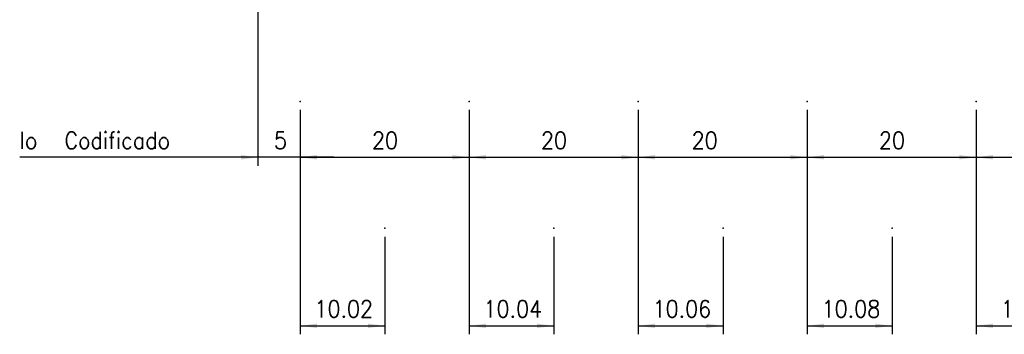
# Model space of a CAD drawing. Header units: inches. Extents: x -1131 to 657, y -1236 to -816.
# Tile 6 of 14: x -1011 to -894, y -1114 to -1076. Entities that reach past the tile are written whole.
import ezdxf

# ---------------------------------------------------------------- set-up
doc = ezdxf.new("R2010")
doc.units = ezdxf.units.IN
doc.layers.add('1', color=7, linetype='Continuous')
doc.styles.add('CONVERTER_11', font='txt.shx', dxfattribs={"width": 0.9})
doc.dimstyles.new('ME10_DIM_21', dxfattribs={"dimtxt": 2, "dimasz": 2, "dimexe": 1, "dimexo": 1, "dimgap": 1, "dimtad": 1, "dimdsep": 46, "dimtxsty": 'CONVERTER_11', "dimsah": 1, "dimcen": 0.09, "dimclrd": 2, "dimclre": 2, "dimclrt": 2, "dimadec": 0, "dimazin": 0, "dimtfac": 1, "dimtdec": 4, "dimtix": 1, "dimtmove": 0, "dimatfit": 3, "dimfxl": 1, "dimtolj": 1, "dimtzin": 0, "dimarcsym": 0})
doc.dimstyles.new('ME10_DIM_22', dxfattribs={"dimtxt": 2, "dimasz": 2, "dimexe": 1, "dimexo": 1, "dimgap": 1, "dimtad": 1, "dimdec": 3, "dimdsep": 46, "dimtxsty": 'CONVERTER_11', "dimsah": 1, "dimcen": 0.09, "dimclrd": 2, "dimclre": 2, "dimclrt": 2, "dimadec": 0, "dimazin": 0, "dimtfac": 1, "dimtdec": 4, "dimtix": 1, "dimtmove": 0, "dimatfit": 3, "dimfxl": 1, "dimtolj": 1, "dimtzin": 0, "dimarcsym": 0})
doc.dimstyles.new('ME10_DIM_23', dxfattribs={"dimtxt": 2, "dimasz": 2, "dimexe": 1, "dimexo": 1, "dimgap": 1, "dimtad": 1, "dimdec": 3, "dimdsep": 46, "dimtxsty": 'CONVERTER_11', "dimsah": 1, "dimcen": 0.09, "dimclrd": 2, "dimclre": 2, "dimclrt": 2, "dimadec": 0, "dimazin": 0, "dimtfac": 1, "dimtdec": 4, "dimtix": 1, "dimtmove": 0, "dimatfit": 3, "dimfxl": 1, "dimtolj": 1, "dimtzin": 0, "dimarcsym": 0})
doc.dimstyles.new('ME10_DIM_24', dxfattribs={"dimtxt": 2, "dimasz": 2, "dimexe": 1, "dimexo": 1, "dimgap": 1, "dimtad": 1, "dimdec": 3, "dimdsep": 46, "dimtxsty": 'CONVERTER_11', "dimsah": 1, "dimcen": 0.09, "dimclrd": 2, "dimclre": 2, "dimclrt": 2, "dimadec": 0, "dimazin": 0, "dimtfac": 1, "dimtdec": 4, "dimtix": 1, "dimtmove": 0, "dimatfit": 3, "dimfxl": 1, "dimtolj": 1, "dimtzin": 0, "dimarcsym": 0})
doc.dimstyles.new('ME10_DIM_25', dxfattribs={"dimtxt": 2, "dimasz": 2, "dimexe": 1, "dimexo": 1, "dimgap": 1, "dimtad": 1, "dimdec": 3, "dimdsep": 46, "dimtxsty": 'CONVERTER_11', "dimsah": 1, "dimcen": 0.09, "dimclrd": 2, "dimclre": 2, "dimclrt": 2, "dimadec": 0, "dimazin": 0, "dimtfac": 1, "dimtdec": 4, "dimtix": 1, "dimtmove": 0, "dimatfit": 3, "dimfxl": 1, "dimtolj": 1, "dimtzin": 0, "dimarcsym": 0})
doc.dimstyles.new('ME10_DIM_26', dxfattribs={"dimtxt": 2, "dimasz": 2, "dimexe": 1, "dimexo": 1, "dimgap": 1, "dimtad": 1, "dimdec": 3, "dimdsep": 46, "dimtxsty": 'CONVERTER_11', "dimsah": 1, "dimcen": 0.09, "dimclrd": 2, "dimclre": 2, "dimclrt": 2, "dimadec": 0, "dimazin": 0, "dimtfac": 1, "dimtdec": 4, "dimtix": 1, "dimtmove": 0, "dimatfit": 3, "dimfxl": 1, "dimtolj": 1, "dimtzin": 0, "dimarcsym": 0})
doc.dimstyles.new('ME10_DIM_27', dxfattribs={"dimtxt": 2, "dimasz": 2, "dimexe": 1, "dimexo": 1, "dimgap": 1, "dimtad": 1, "dimdsep": 46, "dimtxsty": 'CONVERTER_11', "dimsah": 1, "dimcen": 0.09, "dimclrd": 2, "dimclre": 2, "dimclrt": 2, "dimadec": 0, "dimazin": 0, "dimtfac": 1, "dimtdec": 4, "dimtix": 1, "dimtmove": 0, "dimatfit": 3, "dimfxl": 1, "dimtolj": 1, "dimtzin": 0, "dimarcsym": 0})
doc.dimstyles.new('ME10_DIM_28', dxfattribs={"dimtxt": 2, "dimasz": 2, "dimexe": 1, "dimexo": 1, "dimgap": 1, "dimtad": 1, "dimdsep": 46, "dimtxsty": 'CONVERTER_11', "dimsah": 1, "dimcen": 0.09, "dimclrd": 2, "dimclre": 2, "dimclrt": 2, "dimadec": 0, "dimazin": 0, "dimtfac": 1, "dimtdec": 4, "dimtix": 1, "dimtmove": 0, "dimatfit": 3, "dimfxl": 1, "dimtolj": 1, "dimtzin": 0, "dimarcsym": 0})
doc.dimstyles.new('ME10_DIM_29', dxfattribs={"dimtxt": 2, "dimasz": 2, "dimexe": 1, "dimexo": 1, "dimgap": 1, "dimtad": 1, "dimdsep": 46, "dimtxsty": 'CONVERTER_11', "dimsah": 1, "dimcen": 0.09, "dimclrd": 2, "dimclre": 2, "dimclrt": 2, "dimadec": 0, "dimazin": 0, "dimtfac": 1, "dimtdec": 4, "dimtix": 1, "dimtmove": 0, "dimatfit": 3, "dimfxl": 1, "dimtolj": 1, "dimtzin": 0, "dimarcsym": 0})
doc.dimstyles.new('ME10_DIM_30', dxfattribs={"dimtxt": 2, "dimasz": 2, "dimexe": 1, "dimexo": 1, "dimgap": 1, "dimtad": 1, "dimdsep": 46, "dimtxsty": 'CONVERTER_11', "dimsah": 1, "dimcen": 0.09, "dimclrd": 2, "dimclre": 2, "dimclrt": 2, "dimadec": 0, "dimazin": 0, "dimtfac": 1, "dimtdec": 4, "dimtix": 1, "dimtmove": 0, "dimatfit": 3, "dimfxl": 1, "dimtolj": 1, "dimtzin": 0, "dimarcsym": 0})
doc.dimstyles.new('ME10_DIM_31', dxfattribs={"dimtxt": 2, "dimasz": 2, "dimexe": 1, "dimexo": 1, "dimgap": 1, "dimtad": 1, "dimdsep": 46, "dimtxsty": 'CONVERTER_11', "dimsah": 1, "dimcen": 0.09, "dimclrd": 2, "dimclre": 2, "dimclrt": 2, "dimadec": 0, "dimazin": 0, "dimtfac": 1, "dimtdec": 4, "dimtix": 1, "dimtmove": 0, "dimatfit": 3, "dimfxl": 1, "dimtolj": 1, "dimtzin": 0, "dimarcsym": 0})

# ---------------------------------------------------------------- blocks, each defined once
blk = doc.blocks.new('*D64')
at = {"layer": '1', "color": 2, "linetype": 'Continuous'}
for p, q in [((-982.5, -998.81), (-982.5, -1093.76)), ((-977.5, -1087.15), (-977.5, -1093.76)), ((-982.5, -1092.76), (-986.5, -1092.76)), ((-977.5, -1092.76), (-982.5, -1092.76)), ((-973.5, -1092.76), (-977.5, -1092.76))]:
    blk.add_line(p, q, dxfattribs=at)
at = {"layer": '1', "color": 2}
for points in [[(-984.5, -1093.02), (-984.5, -1092.49), (-982.5, -1092.76)], [(-975.5, -1092.49), (-975.5, -1093.02), (-977.5, -1092.76)]]:
    blk.add_solid(points, dxfattribs=at)
at = {"layer": '1', "color": 2, "insert": (-980.6, -1091.76), "char_height": 2, "attachment_point": 7, "rotation": 0.0001, "line_spacing_factor": 0.60024, "style": 'CONVERTER_11'}
blk.add_mtext('5', dxfattribs=at)
blk = doc.blocks.new('*D65')
at = {"layer": '1', "color": 2, "linetype": 'Continuous'}
for p, q in [((-977.5, -1087.15), (-977.5, -1113.68)), ((-967.48, -1102.15), (-967.48, -1113.68)), ((-977.5, -1112.68), (-967.48, -1112.68))]:
    blk.add_line(p, q, dxfattribs=at)
at = {"layer": '1', "color": 2}
for points in [[(-975.5, -1112.42), (-975.5, -1112.94), (-977.5, -1112.68)], [(-969.48, -1112.94), (-969.48, -1112.42), (-967.48, -1112.68)]]:
    blk.add_solid(points, dxfattribs=at)
at = {"layer": '1', "color": 2, "insert": (-975.81, -1111.68), "char_height": 2, "attachment_point": 7, "rotation": 0.0001, "line_spacing_factor": 0.60024, "style": 'CONVERTER_11'}
blk.add_mtext('10.02', dxfattribs=at)
blk = doc.blocks.new('*D66')
at = {"layer": '1', "color": 2, "linetype": 'Continuous'}
for p, q in [((-957.5, -1087.15), (-957.5, -1113.68)), ((-947.46, -1102.15), (-947.46, -1113.68)), ((-957.5, -1112.68), (-947.46, -1112.68))]:
    blk.add_line(p, q, dxfattribs=at)
at = {"layer": '1', "color": 2}
for points in [[(-955.5, -1112.42), (-955.5, -1112.94), (-957.5, -1112.68)], [(-949.46, -1112.94), (-949.46, -1112.42), (-947.46, -1112.68)]]:
    blk.add_solid(points, dxfattribs=at)
at = {"layer": '1', "color": 2, "insert": (-955.8, -1111.68), "char_height": 2, "attachment_point": 7, "rotation": 0.0001, "line_spacing_factor": 0.60024, "style": 'CONVERTER_11'}
blk.add_mtext('10.04', dxfattribs=at)
blk = doc.blocks.new('*D67')
at = {"layer": '1', "color": 2, "linetype": 'Continuous'}
for p, q in [((-937.5, -1087.15), (-937.5, -1113.68)), ((-927.44, -1102.15), (-927.44, -1113.68)), ((-937.5, -1112.68), (-927.44, -1112.68))]:
    blk.add_line(p, q, dxfattribs=at)
at = {"layer": '1', "color": 2}
for points in [[(-935.5, -1112.42), (-935.5, -1112.94), (-937.5, -1112.68)], [(-929.44, -1112.94), (-929.44, -1112.42), (-927.44, -1112.68)]]:
    blk.add_solid(points, dxfattribs=at)
at = {"layer": '1', "color": 2, "insert": (-935.79, -1111.68), "char_height": 2, "attachment_point": 7, "rotation": 0.0001, "line_spacing_factor": 0.60024, "style": 'CONVERTER_11'}
blk.add_mtext('10.06', dxfattribs=at)
blk = doc.blocks.new('*D68')
at = {"layer": '1', "color": 2, "linetype": 'Continuous'}
for p, q in [((-917.5, -1087.15), (-917.5, -1113.68)), ((-907.42, -1102.15), (-907.42, -1113.68)), ((-917.5, -1112.68), (-907.42, -1112.68))]:
    blk.add_line(p, q, dxfattribs=at)
at = {"layer": '1', "color": 2}
for points in [[(-915.5, -1112.42), (-915.5, -1112.94), (-917.5, -1112.68)], [(-909.42, -1112.94), (-909.42, -1112.42), (-907.42, -1112.68)]]:
    blk.add_solid(points, dxfattribs=at)
at = {"layer": '1', "color": 2, "insert": (-915.78, -1111.68), "char_height": 2, "attachment_point": 7, "rotation": 0.0001, "line_spacing_factor": 0.60024, "style": 'CONVERTER_11'}
blk.add_mtext('10.08', dxfattribs=at)
blk = doc.blocks.new('*D69')
at = {"layer": '1', "color": 2, "linetype": 'Continuous'}
for p, q in [((-897.5, -1087.15), (-897.5, -1113.68)), ((-887.4, -1102.15), (-887.4, -1113.68)), ((-897.5, -1112.68), (-887.4, -1112.68))]:
    blk.add_line(p, q, dxfattribs=at)
at = {"layer": '1', "color": 2}
for points in [[(-895.5, -1112.42), (-895.5, -1112.94), (-897.5, -1112.68)], [(-889.4, -1112.94), (-889.4, -1112.42), (-887.4, -1112.68)]]:
    blk.add_solid(points, dxfattribs=at)
at = {"layer": '1', "color": 2, "insert": (-894.57, -1111.68), "char_height": 2, "attachment_point": 7, "rotation": 0.0001, "line_spacing_factor": 0.60024, "style": 'CONVERTER_11'}
blk.add_mtext('10.1', dxfattribs=at)
blk = doc.blocks.new('*D70')
at = {"layer": '1', "color": 2, "linetype": 'Continuous'}
for p, q in [((-897.5, -1087.15), (-897.5, -1093.76)), ((-877.5, -1087.15), (-877.5, -1093.76)), ((-897.5, -1092.76), (-877.5, -1092.76))]:
    blk.add_line(p, q, dxfattribs=at)
at = {"layer": '1', "color": 2}
for points in [[(-895.5, -1092.49), (-895.5, -1093.02), (-897.5, -1092.76)], [(-879.5, -1093.02), (-879.5, -1092.49), (-877.5, -1092.76)]]:
    blk.add_solid(points, dxfattribs=at)
at = {"layer": '1', "color": 2, "insert": (-887.94, -1091.76), "char_height": 2, "attachment_point": 7, "rotation": 0.0001, "line_spacing_factor": 0.60024, "style": 'CONVERTER_11'}
blk.add_mtext('20', dxfattribs=at)
blk = doc.blocks.new('*D71')
at = {"layer": '1', "color": 2, "linetype": 'Continuous'}
for p, q in [((-917.5, -1087.15), (-917.5, -1093.76)), ((-897.5, -1087.15), (-897.5, -1093.76)), ((-917.5, -1092.76), (-897.5, -1092.76))]:
    blk.add_line(p, q, dxfattribs=at)
at = {"layer": '1', "color": 2}
for points in [[(-915.5, -1092.49), (-915.5, -1093.02), (-917.5, -1092.76)], [(-899.5, -1093.02), (-899.5, -1092.49), (-897.5, -1092.76)]]:
    blk.add_solid(points, dxfattribs=at)
at = {"layer": '1', "color": 2, "insert": (-909, -1091.76), "char_height": 2, "attachment_point": 7, "rotation": 0.0001, "line_spacing_factor": 0.60024, "style": 'CONVERTER_11'}
blk.add_mtext('20', dxfattribs=at)
blk = doc.blocks.new('*D72')
at = {"layer": '1', "color": 2, "linetype": 'Continuous'}
for p, q in [((-937.5, -1087.15), (-937.5, -1093.76)), ((-917.5, -1087.15), (-917.5, -1093.76)), ((-937.5, -1092.76), (-917.5, -1092.76))]:
    blk.add_line(p, q, dxfattribs=at)
at = {"layer": '1', "color": 2}
for points in [[(-935.5, -1092.49), (-935.5, -1093.02), (-937.5, -1092.76)], [(-919.5, -1093.02), (-919.5, -1092.49), (-917.5, -1092.76)]]:
    blk.add_solid(points, dxfattribs=at)
at = {"layer": '1', "color": 2, "insert": (-931.16, -1091.76), "char_height": 2, "attachment_point": 7, "rotation": 0.0001, "line_spacing_factor": 0.60024, "style": 'CONVERTER_11'}
blk.add_mtext('20', dxfattribs=at)
blk = doc.blocks.new('*D73')
at = {"layer": '1', "color": 2, "linetype": 'Continuous'}
for p, q in [((-957.5, -1087.15), (-957.5, -1093.76)), ((-937.5, -1087.15), (-937.5, -1093.76)), ((-957.5, -1092.76), (-937.5, -1092.76))]:
    blk.add_line(p, q, dxfattribs=at)
at = {"layer": '1', "color": 2}
for points in [[(-955.5, -1092.49), (-955.5, -1093.02), (-957.5, -1092.76)], [(-939.5, -1093.02), (-939.5, -1092.49), (-937.5, -1092.76)]]:
    blk.add_solid(points, dxfattribs=at)
at = {"layer": '1', "color": 2, "insert": (-949, -1091.76), "char_height": 2, "attachment_point": 7, "rotation": 0.0001, "line_spacing_factor": 0.60024, "style": 'CONVERTER_11'}
blk.add_mtext('20', dxfattribs=at)
blk = doc.blocks.new('*D74')
at = {"layer": '1', "color": 2, "linetype": 'Continuous'}
for p, q in [((-977.5, -1087.15), (-977.5, -1093.76)), ((-957.5, -1087.15), (-957.5, -1093.76)), ((-977.5, -1092.76), (-957.5, -1092.76))]:
    blk.add_line(p, q, dxfattribs=at)
at = {"layer": '1', "color": 2}
for points in [[(-975.5, -1092.49), (-975.5, -1093.02), (-977.5, -1092.76)], [(-959.5, -1093.02), (-959.5, -1092.49), (-957.5, -1092.76)]]:
    blk.add_solid(points, dxfattribs=at)
at = {"layer": '1', "color": 2, "insert": (-969, -1091.76), "char_height": 2, "attachment_point": 7, "rotation": 0.0001, "line_spacing_factor": 0.60024, "style": 'CONVERTER_11'}
blk.add_mtext('20', dxfattribs=at)
blk = doc.blocks.new('*D93')
at = {"layer": '1', "color": 2, "linetype": 'Continuous'}
for p, q in [((-982.5, -998.81), (-982.5, -1093.76)), ((-982.5, -1092.76), (-1010.69, -1092.76))]:
    blk.add_line(p, q, dxfattribs=at)
at = {"layer": '1', "color": 2}
blk.add_solid([(-984.5, -1093.02), (-984.5, -1092.49), (-982.5, -1092.76)], dxfattribs=at)
at = {"layer": '1', "color": 2, "insert": (-1010.69, -1091.76), "char_height": 2, "attachment_point": 7, "rotation": 0.0001, "line_spacing_factor": 0.60024, "style": 'CONVERTER_11'}
blk.add_mtext('Io  Codificado', dxfattribs=at)
blk = doc.blocks.new('A', base_point=(-845, -971))
at = {"layer": '1', "color": 7}
for p in [(-977.5, -1086.145), (-957.5, -1086.145), (-937.5, -1086.145), (-917.5, -1086.145), (-897.5, -1086.145), (-967.48, -1101.145), (-947.46, -1101.145), (-927.44, -1101.145), (-907.42, -1101.145)]:
    blk.add_point(p, dxfattribs=at)
at = {"layer": '1'}
blk.add_blockref('*D93', (0, 0), dxfattribs=at)
for base, p1, p2, dimstyle, picture, middle in [((-977.5, -1092.7575), (-982.5, -997.805), (-977.5, -1086.145), 'ME10_DIM_21', '*D64', (-980, -1090.7575)), ((-977.5, -1112.6803), (-967.48, -1101.145), (-977.5, -1086.145), 'ME10_DIM_22', '*D65', (-972.49, -1110.6803)), ((-957.5, -1112.6803), (-947.46, -1101.145), (-957.5, -1086.145), 'ME10_DIM_23', '*D66', (-952.48, -1110.6803)), ((-937.5, -1112.6803), (-927.44, -1101.145), (-937.5, -1086.145), 'ME10_DIM_24', '*D67', (-932.47, -1110.6803)), ((-917.5, -1112.6803), (-907.42, -1101.145), (-917.5, -1086.145), 'ME10_DIM_25', '*D68', (-912.46, -1110.6803)), ((-897.5, -1112.6803), (-887.4, -1101.145), (-897.5, -1086.145), 'ME10_DIM_26', '*D69', (-892.45, -1110.6803))]:
    dim = blk.add_linear_dim(base=base, p1=p1, p2=p2, dimstyle=dimstyle, dxfattribs=at)
    dim.commit()
    dim.dimension.update_dxf_attribs({"geometry": picture, "text_midpoint": middle, "text_rotation": 0.000139})
for p1, p2, dimstyle, picture, middle in [((-957.5, -1086.145), (-977.5, -1086.145), 'ME10_DIM_31', '*D74', (-967.5, -1090.7575)), ((-937.5, -1086.145), (-957.5, -1086.145), 'ME10_DIM_30', '*D73', (-947.5, -1090.7575)), ((-917.5, -1086.145), (-937.5, -1086.145), 'ME10_DIM_29', '*D72', (-929.6616, -1090.7575)), ((-897.5, -1086.145), (-917.5, -1086.145), 'ME10_DIM_28', '*D71', (-907.5, -1090.7575)), ((-877.5, -1086.145), (-897.5, -1086.145), 'ME10_DIM_27', '*D70', (-886.4398, -1090.7575))]:
    dim = blk.add_aligned_dim(p1=p1, p2=p2, distance=6.6125, dimstyle=dimstyle, dxfattribs=at)
    dim.commit()
    dim.dimension.update_dxf_attribs({"geometry": picture, "text_midpoint": middle, "text_rotation": 0.000139})

msp = doc.modelspace()

# ---------------------------------------------------------------- block references
msp.add_blockref('A', (-845, -971))

doc.saveas('drawing.dxf')
